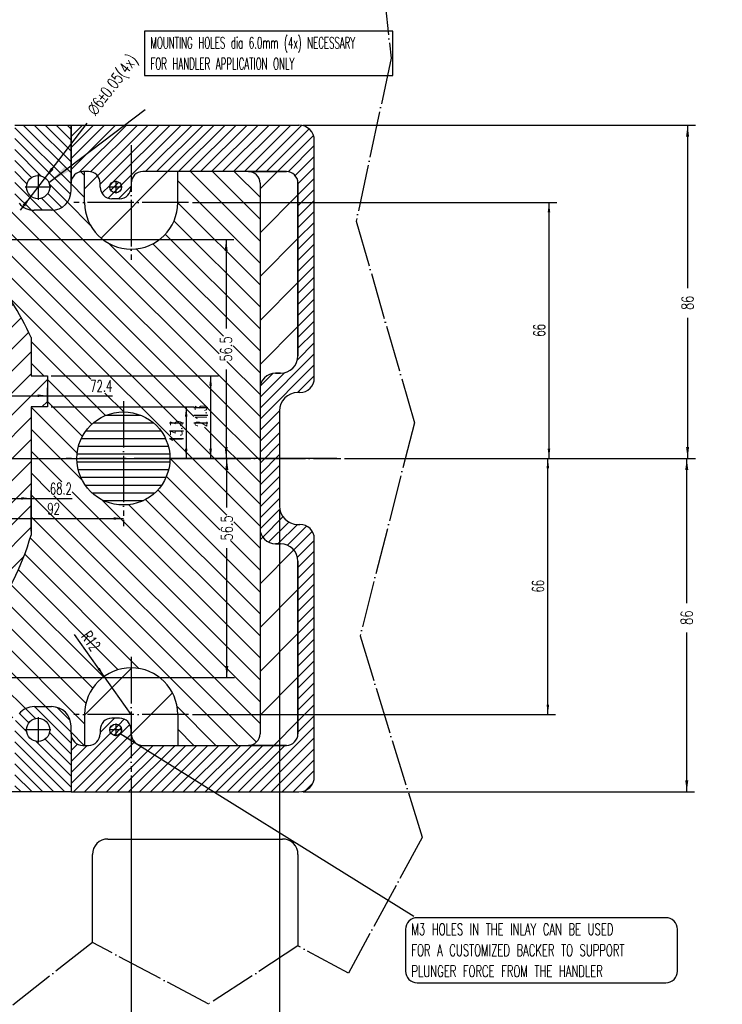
# Model space of a CAD drawing. Header units: inches. Extents: x 0 to 841, y 0 to 594.
# Tile 12 of 17: x 324 to 505, y 198 to 452. Entities that reach past the tile are written whole.
import ezdxf

# ---------------------------------------------------------------- set-up
doc = ezdxf.new("R2010")
doc.units = ezdxf.units.IN
doc.linetypes.add('DOT_CENTER', pattern=[14, 12, -1, 0, -1])
doc.linetypes.add('PHANTOM', pattern=[13, 10, -1, 0, -1, 0, -1])
doc.layers.add('1', color=7, linetype='Continuous')
doc.styles.add('CONVERTER_12', font='txt.shx', dxfattribs={"width": 0.63})
doc.styles.add('CONVERTER_13', font='txt.shx', dxfattribs={"width": 0.54})
doc.styles.add('CONVERTER_15', font='txt.shx', dxfattribs={"width": 0.72})
doc.dimstyles.new('ME10_DIM_12', dxfattribs={"dimtxt": 3, "dimasz": 2.5, "dimexe": 2, "dimexo": 1, "dimgap": 1, "dimtad": 1, "dimdsep": 46, "dimtxsty": 'CONVERTER_12', "dimsah": 1, "dimcen": 0.09, "dimclrd": 3, "dimclre": 3, "dimclrt": 3, "dimadec": 0, "dimazin": 0, "dimtfac": 1, "dimtdec": 4, "dimtix": 1, "dimtmove": 0, "dimatfit": 3, "dimfxl": 1, "dimtolj": 1, "dimtzin": 0, "dimarcsym": 0})
doc.dimstyles.new('ME10_DIM_13', dxfattribs={"dimtxt": 3, "dimasz": 2.5, "dimexe": 2, "dimexo": 1, "dimgap": 1, "dimtad": 1, "dimdsep": 46, "dimtxsty": 'CONVERTER_12', "dimsah": 1, "dimcen": 0.09, "dimclrd": 3, "dimclre": 3, "dimclrt": 3, "dimadec": 0, "dimazin": 0, "dimtfac": 1, "dimtdec": 4, "dimtix": 1, "dimtmove": 0, "dimatfit": 3, "dimfxl": 1, "dimtolj": 1, "dimtzin": 0, "dimarcsym": 0})
doc.dimstyles.new('ME10_DIM_26', dxfattribs={"dimtxt": 3, "dimasz": 2.5, "dimexe": 2, "dimexo": 1, "dimgap": 1, "dimtad": 1, "dimdsep": 46, "dimtxsty": 'CONVERTER_12', "dimsah": 1, "dimcen": 0.09, "dimclrd": 3, "dimclre": 3, "dimclrt": 3, "dimadec": 0, "dimazin": 0, "dimtfac": 1, "dimtdec": 4, "dimtix": 1, "dimtmove": 0, "dimatfit": 3, "dimfxl": 1, "dimtolj": 1, "dimtzin": 0, "dimarcsym": 0})
doc.dimstyles.new('ME10_DIM_27', dxfattribs={"dimtxt": 3, "dimasz": 2.5, "dimexe": 2, "dimexo": 1, "dimgap": 1, "dimtad": 1, "dimdsep": 46, "dimtxsty": 'CONVERTER_12', "dimsah": 1, "dimcen": 0.09, "dimclrd": 3, "dimclre": 3, "dimclrt": 3, "dimadec": 0, "dimazin": 0, "dimtfac": 1, "dimtdec": 4, "dimtix": 1, "dimtmove": 0, "dimatfit": 3, "dimfxl": 1, "dimtolj": 1, "dimtzin": 0, "dimarcsym": 0})
doc.dimstyles.new('ME10_DIM_32', dxfattribs={"dimtxt": 3, "dimasz": 3, "dimexe": 2, "dimexo": 0, "dimgap": 2, "dimtad": 0, "dimdsep": 46, "dimtxsty": 'CONVERTER_15', "dimsah": 1, "dimcen": 0.09, "dimclrd": 3, "dimclre": 3, "dimclrt": 3, "dimadec": 0, "dimazin": 0, "dimtfac": 1, "dimtdec": 4, "dimtix": 1, "dimtmove": 0, "dimatfit": 3, "dimfxl": 1, "dimtolj": 1, "dimtzin": 0, "dimarcsym": 0})
doc.dimstyles.new('ME10_DIM_33', dxfattribs={"dimtxt": 3, "dimasz": 3, "dimexe": 2, "dimexo": 0, "dimgap": 2, "dimtad": 0, "dimdsep": 46, "dimtxsty": 'CONVERTER_15', "dimsah": 1, "dimcen": 0.09, "dimclrd": 3, "dimclre": 3, "dimclrt": 3, "dimadec": 0, "dimazin": 0, "dimtfac": 1, "dimtdec": 4, "dimtix": 1, "dimtmove": 0, "dimatfit": 3, "dimfxl": 1, "dimtolj": 1, "dimtzin": 0, "dimarcsym": 0})
doc.dimstyles.new('ME10_DIM_53', dxfattribs={"dimtxt": 3, "dimasz": 3, "dimexe": 2, "dimexo": 1, "dimgap": 2, "dimtad": 0, "dimdsep": 46, "dimtxsty": 'CONVERTER_15', "dimsah": 1, "dimcen": 0.09, "dimclrd": 3, "dimclre": 3, "dimclrt": 3, "dimadec": 0, "dimazin": 0, "dimtfac": 1, "dimtdec": 4, "dimtix": 1, "dimtmove": 0, "dimatfit": 3, "dimfxl": 1, "dimtolj": 1, "dimtzin": 0, "dimarcsym": 0})
doc.dimstyles.new('ME10_DIM_70', dxfattribs={"dimtxt": 3, "dimasz": 3, "dimexe": 2, "dimexo": 1, "dimgap": 2, "dimtad": 0, "dimdsep": 46, "dimtxsty": 'CONVERTER_15', "dimsah": 1, "dimcen": 0.09, "dimclrd": 3, "dimclre": 3, "dimclrt": 3, "dimadec": 0, "dimazin": 0, "dimtfac": 1, "dimtdec": 4, "dimtix": 1, "dimtmove": 0, "dimatfit": 3, "dimfxl": 1, "dimtolj": 1, "dimtzin": 0, "dimarcsym": 0})
doc.dimstyles.new('ME10_DIM_71', dxfattribs={"dimtxt": 3, "dimasz": 3, "dimexe": 2, "dimexo": 1, "dimgap": 2, "dimtad": 0, "dimdsep": 46, "dimtxsty": 'CONVERTER_15', "dimsah": 1, "dimcen": 0.09, "dimclrd": 3, "dimclre": 3, "dimclrt": 3, "dimadec": 0, "dimazin": 0, "dimtfac": 1, "dimtdec": 4, "dimtix": 1, "dimtmove": 0, "dimatfit": 3, "dimfxl": 1, "dimtolj": 1, "dimtzin": 0, "dimarcsym": 0})
doc.dimstyles.new('ME10_DIM_79', dxfattribs={"dimtxt": 3, "dimasz": 2.5, "dimexe": 2, "dimexo": 1, "dimgap": 1, "dimtad": 1, "dimdsep": 46, "dimtxsty": 'CONVERTER_12', "dimsah": 1, "dimcen": 0.09, "dimclrd": 3, "dimclre": 3, "dimclrt": 3, "dimadec": 0, "dimazin": 0, "dimtfac": 1, "dimtdec": 4, "dimtix": 1, "dimtmove": 0, "dimatfit": 3, "dimfxl": 1, "dimtolj": 1, "dimtzin": 0, "dimarcsym": 0})
doc.dimstyles.new('ME10_DIM_81', dxfattribs={"dimtxt": 3, "dimasz": 2.5, "dimexe": 2, "dimexo": 1, "dimgap": 1, "dimtad": 1, "dimdsep": 46, "dimtxsty": 'CONVERTER_12', "dimsah": 1, "dimcen": 0.09, "dimclrd": 3, "dimclre": 3, "dimclrt": 3, "dimadec": 0, "dimazin": 0, "dimtfac": 1, "dimtdec": 4, "dimtix": 1, "dimtmove": 0, "dimatfit": 3, "dimfxl": 1, "dimtolj": 1, "dimtzin": 0, "dimarcsym": 0})
doc.dimstyles.new('ME10_DIM_82', dxfattribs={"dimtxt": 3, "dimasz": 2.5, "dimexe": 2, "dimexo": 1, "dimgap": 1, "dimtad": 1, "dimdsep": 46, "dimtxsty": 'CONVERTER_12', "dimsah": 1, "dimcen": 0.09, "dimclrd": 3, "dimclre": 3, "dimclrt": 3, "dimadec": 0, "dimazin": 0, "dimtfac": 1, "dimtdec": 4, "dimtix": 1, "dimtmove": 0, "dimatfit": 3, "dimfxl": 1, "dimtolj": 1, "dimtzin": 0, "dimarcsym": 0})
doc.dimstyles.new('ME10_DIM_83', dxfattribs={"dimtxt": 3, "dimasz": 2.5, "dimexe": 2, "dimexo": 1, "dimgap": 1, "dimtad": 1, "dimdsep": 46, "dimtxsty": 'CONVERTER_12', "dimsah": 1, "dimcen": 0.09, "dimclrd": 3, "dimclre": 3, "dimclrt": 3, "dimadec": 0, "dimazin": 0, "dimtfac": 1, "dimtdec": 4, "dimtix": 1, "dimtmove": 0, "dimatfit": 3, "dimfxl": 1, "dimtolj": 1, "dimtzin": 0, "dimarcsym": 0})
doc.dimstyles.get("Standard").update_dxf_attribs({"dimtxt": 0.18, "dimasz": 0.18, "dimexe": 0.18, "dimexo": 0.0625, "dimgap": 0.09, "dimtad": 0, "dimtih": 1, "dimtoh": 1, "dimdec": 4, "dimzin": 0, "dimdsep": 46, "dimtxsty": 'Standard', "dimcen": 0.09, "dimadec": 0, "dimazin": 0, "dimtfac": 1, "dimtdec": 4, "dimtofl": 0, "dimtmove": 0, "dimatfit": 3, "dimfxl": 1, "dimtolj": 1, "dimtzin": 0, "dimarcsym": 0})
pattern_1 = [(45, (0, 0), (-8.48528, 8.48528), [])]
pattern_2 = [(-45, (0, 0), (1.4142136, 1.4142136), [])]
pattern_3 = [(45, (0, 0), (-5.65685, 5.65685), [])]
pattern_4 = [(45, (0, 0), (-0.7071068, 0.7071068), [])]

# ---------------------------------------------------------------- blocks, each defined once
blk = doc.blocks.new('TOP__1', base_point=(258.55, 376.9))
at = {"color": 1, "linetype": 'Continuous'}
for p, q in [((346.54, 240.7), (391.54, 240.7)), ((342.54, 214.02), (342.54, 236.7)), ((395.54, 236.7), (395.54, 213.12))]:
    blk.add_line(p, q, dxfattribs=at)
for centre, start, end in [((346.54, 236.7), 90, 180), ((391.54, 236.7), 0, 90)]:
    blk.add_arc(centre, 4, start, end, dxfattribs=at)
blk = doc.blocks.new('TOP__2', base_point=(349.02, 326.33))
at = {"layer": '1', "color": 1}
blk.add_lwpolyline([(356.01, 449.05), (356.01, 437.65), (419.99, 437.65), (419.99, 449.05)], close=True, dxfattribs=at)
blk.add_lwpolyline([(426.27, 203.61), (490.36, 203.61, 0.414214), (493.36, 206.61), (493.36, 217.41, 0.414214), (490.36, 220.41), (426.27, 220.41, 0.414214), (423.27, 217.41), (423.27, 206.61, 0.414214)], format="xyb", close=True, dxfattribs=at)
at = {"layer": '1', "color": 1, "char_height": 3, "attachment_point": 7, "line_spacing_factor": 1.080432}
for s, insert, style in [('MOUNTING HOLES dia 6.0mm (4x) NECESSARY\\PFOR HANDLER APPLICATION ONLY', (357.51, 439.15), 'CONVERTER_13'), ('M3 HOLES IN THE INLAY CAN BE USED\\PFOR A CUSTOMIZED BACKER TO SUPPORT\\PPLUNGER FORCE FROM THE HANDLER', (424.77, 205.11), 'CONVERTER_12')]:
    blk.add_mtext(s, dxfattribs=dict(at, insert=insert, style=style))
blk = doc.blocks.new('front1__3', base_point=(420.4, 371.24))
at = {"layer": '1', "color": 1, "linetype": 'DOT_CENTER'}
for p, q in [((414.54, 488.07), (419.54, 442.07)), ((419.54, 442.07), (410.54, 400.07)), ((410.54, 400.07), (425.54, 348.07)), ((425.54, 348.07), (411.54, 293.07)), ((411.54, 293.07), (427.54, 241.07)), ((427.54, 241.07), (408.54, 206.07)), ((342.54, 214.02), (321.88, 197.74)), ((372.54, 198.12), (342.54, 214.02)), ((395.54, 213.12), (372.54, 198.12)), ((408.54, 206.07), (395.54, 213.12))]:
    blk.add_line(p, q, dxfattribs=at)
for name, p in [('TOP__1', (258.55, 376.9)), ('TOP__2', (349.02, 326.33))]:
    blk.add_blockref(name, p)
blk = doc.blocks.new('2__4', base_point=(438.67, 347.98))
blk.add_blockref('front1__3', (420.4, 371.24))
blk = doc.blocks.new('rf_stiffener_assy__5', base_point=(438.67, 338.98))
at = {"layer": '1'}
blk.add_blockref('2__4', (438.67, 347.98), dxfattribs=at)
blk = doc.blocks.new('*D14')
at = {"layer": '1', "color": 3, "linetype": 'Continuous'}
for p, q in [((331.95, 360.14), (375.02, 360.14)), ((373.02, 360.14), (373.02, 338.84)), ((405.55, 338.84), (371.02, 338.84))]:
    blk.add_line(p, q, dxfattribs=at)
at = {"layer": '1', "color": 3}
for points in [[(373.35, 357.64), (372.69, 357.64), (373.02, 360.14)], [(372.69, 341.34), (373.35, 341.34), (373.02, 338.84)]]:
    blk.add_solid(points, dxfattribs=at)
at = {"layer": '1', "color": 3, "insert": (372.02, 346.95), "char_height": 3, "attachment_point": 7, "rotation": 90, "line_spacing_factor": 0.60024, "style": 'CONVERTER_12'}
blk.add_mtext('21.3', dxfattribs=at)
blk = doc.blocks.new('*D15')
at = {"layer": '1', "color": 3, "linetype": 'Continuous'}
for p, q in [((331.95, 352.14), (368.72, 352.14)), ((366.72, 352.14), (366.72, 338.84)), ((405.55, 338.84), (364.72, 338.84))]:
    blk.add_line(p, q, dxfattribs=at)
at = {"layer": '1', "color": 3}
for points in [[(367.05, 349.64), (366.39, 349.64), (366.72, 352.14)], [(366.39, 341.34), (367.05, 341.34), (366.72, 338.84)]]:
    blk.add_solid(points, dxfattribs=at)
at = {"layer": '1', "color": 3, "insert": (365.72, 342.95), "char_height": 3, "attachment_point": 7, "rotation": 90, "line_spacing_factor": 0.60024, "style": 'CONVERTER_12'}
blk.add_mtext('13.3', dxfattribs=at)
blk = doc.blocks.new('*D28')
at = {"layer": '1', "color": 3, "linetype": 'Continuous'}
for p, q in [((258.55, 337.84), (258.55, 326.54)), ((326.75, 320.1), (326.75, 330.54)), ((258.55, 328.54), (326.75, 328.54)), ((326.75, 328.54), (337.31, 328.54))]:
    blk.add_line(p, q, dxfattribs=at)
at = {"layer": '1', "color": 3}
for points in [[(261.05, 328.87), (261.05, 328.22), (258.55, 328.54)], [(324.25, 328.22), (324.25, 328.87), (326.75, 328.54)]]:
    blk.add_solid(points, dxfattribs=at)
at = {"layer": '1', "color": 3, "insert": (331.59, 329.54), "char_height": 3, "attachment_point": 7, "rotation": 0.0001, "line_spacing_factor": 0.60024, "style": 'CONVERTER_12'}
blk.add_mtext('68.2', dxfattribs=at)
blk = doc.blocks.new('*D29')
at = {"layer": '1', "color": 3, "linetype": 'Continuous'}
for p, q in [((258.55, 339.84), (258.55, 357.03)), ((330.95, 353.14), (330.95, 357.03)), ((258.55, 355.03), (330.95, 355.03)), ((330.95, 355.03), (347.74, 355.03))]:
    blk.add_line(p, q, dxfattribs=at)
at = {"layer": '1', "color": 3}
for points in [[(261.05, 355.36), (261.05, 354.7), (258.55, 355.03)], [(328.45, 354.7), (328.45, 355.36), (330.95, 355.03)]]:
    blk.add_solid(points, dxfattribs=at)
at = {"layer": '1', "color": 3, "insert": (342.01, 356.03), "char_height": 3, "attachment_point": 7, "rotation": 0.0001, "line_spacing_factor": 0.60024, "style": 'CONVERTER_12'}
blk.add_mtext('72.4', dxfattribs=at)
blk = doc.blocks.new('*D34')
at = {"layer": '1', "color": 3, "linetype": 'Continuous'}
for p, q in [((258.55, 338.84), (379.2, 338.84)), ((377.2, 326.23), (377.2, 338.84)), ((377.2, 282.34), (377.2, 315.69)), ((307.45, 282.34), (379.2, 282.34))]:
    blk.add_line(p, q, dxfattribs=at)
at = {"layer": '1', "color": 3}
for points in [[(377.59, 335.84), (376.8, 335.84), (377.2, 338.84)], [(376.8, 285.34), (377.59, 285.34), (377.2, 282.34)]]:
    blk.add_solid(points, dxfattribs=at)
at = {"layer": '1', "color": 3, "insert": (378.7, 317.69), "char_height": 3, "attachment_point": 7, "rotation": 90, "line_spacing_factor": 0.60024, "style": 'CONVERTER_15'}
blk.add_mtext('56.5', dxfattribs=at)
blk = doc.blocks.new('*D35')
at = {"layer": '1', "color": 3, "linetype": 'Continuous'}
for p, q in [((307.45, 395.34), (379.02, 395.34)), ((377.02, 395.34), (377.02, 372.36)), ((377.02, 361.82), (377.02, 338.84)), ((258.55, 338.84), (379.02, 338.84))]:
    blk.add_line(p, q, dxfattribs=at)
at = {"layer": '1', "color": 3}
for points in [[(377.42, 392.34), (376.63, 392.34), (377.02, 395.34)], [(376.63, 341.84), (377.42, 341.84), (377.02, 338.84)]]:
    blk.add_solid(points, dxfattribs=at)
at = {"layer": '1', "color": 3, "insert": (378.52, 363.82), "char_height": 3, "attachment_point": 7, "rotation": 90, "line_spacing_factor": 0.60024, "style": 'CONVERTER_15'}
blk.add_mtext('56.5', dxfattribs=at)
blk = doc.blocks.new('*D55')
at = {"layer": '1', "color": 3, "linetype": 'Continuous'}
for p, q in [((390.75, 325.59), (390.75, 104.47)), ((258.55, 239.84), (258.55, 104.47)), ((318.54, 106.47), (258.55, 106.47)), ((390.75, 106.47), (330.52, 106.47))]:
    blk.add_line(p, q, dxfattribs=at)
at = {"layer": '1', "color": 3}
for points in [[(261.55, 106.87), (261.55, 106.08), (258.55, 106.47)], [(387.75, 106.08), (387.75, 106.87), (390.75, 106.47)]]:
    blk.add_solid(points, dxfattribs=at)
at = {"layer": '1', "color": 3, "insert": (320.54, 104.97), "char_height": 3, "attachment_point": 7, "rotation": 0.0001, "line_spacing_factor": 0.60024, "style": 'CONVERTER_15'}
blk.add_mtext('132.2', dxfattribs=at)
blk = doc.blocks.new('*D72')
at = {"layer": '1', "color": 3, "linetype": 'Continuous'}
for p, q in [((396.75, 424.84), (497.96, 424.84)), ((495.96, 424.84), (495.96, 382.73)), ((495.96, 375.13), (495.96, 338.84)), ((407.55, 338.84), (497.96, 338.84))]:
    blk.add_line(p, q, dxfattribs=at)
at = {"layer": '1', "color": 3}
for points in [[(496.35, 421.84), (495.56, 421.84), (495.96, 424.84)], [(495.56, 341.84), (496.35, 341.84), (495.96, 338.84)]]:
    blk.add_solid(points, dxfattribs=at)
at = {"layer": '1', "color": 3, "insert": (497.46, 377.13), "char_height": 3, "attachment_point": 7, "rotation": 90, "line_spacing_factor": 0.60024, "style": 'CONVERTER_15'}
blk.add_mtext('86', dxfattribs=at)
blk = doc.blocks.new('*D73')
at = {"layer": '1', "color": 3, "linetype": 'Continuous'}
for p, q in [((407.55, 338.84), (497.75, 338.84)), ((495.75, 301.53), (495.75, 338.84)), ((495.75, 252.84), (495.75, 293.93)), ((396.75, 252.84), (497.75, 252.84))]:
    blk.add_line(p, q, dxfattribs=at)
at = {"layer": '1', "color": 3}
for points in [[(496.14, 335.84), (495.35, 335.84), (495.75, 338.84)], [(495.35, 255.84), (496.14, 255.84), (495.75, 252.84)]]:
    blk.add_solid(points, dxfattribs=at)
at = {"layer": '1', "color": 3, "insert": (497.25, 295.93), "char_height": 3, "attachment_point": 7, "rotation": 90, "line_spacing_factor": 0.60024, "style": 'CONVERTER_15'}
blk.add_mtext('86', dxfattribs=at)
blk = doc.blocks.new('*D101')
at = {"layer": '1', "color": 3, "linetype": 'Continuous'}
blk.add_line((323.98, 402.9), (341.24, 425.34), dxfattribs=at)
at = {"layer": '1', "color": 3}
for points in [[(331.89, 413.84), (332.52, 413.36), (330.38, 411.22)], [(325.2, 403.85), (324.58, 404.33), (326.72, 406.47)]]:
    blk.add_solid(points, dxfattribs=at)
at = {"layer": '1', "color": 3, "insert": (344.09, 426.58), "char_height": 3, "attachment_point": 7, "rotation": 52.4331, "line_spacing_factor": 0.60024, "style": 'CONVERTER_15'}
blk.add_mtext('\\C3;{\\Fgdt;n}\\C3;\\C3;6\\C3;\\H3;{\\Fgdt;`}0.05\\C3;(4x)', dxfattribs=at)
blk = doc.blocks.new('*D106')
at = {"layer": '1', "color": 3, "linetype": 'Continuous'}
for p, q in [((258.55, 337.84), (258.55, 321.35)), ((258.55, 323.35), (350.55, 323.35)), ((350.55, 323.04), (350.55, 321.35))]:
    blk.add_line(p, q, dxfattribs=at)
at = {"layer": '1', "color": 3}
for points in [[(261.05, 323.68), (261.05, 323.03), (258.55, 323.35)], [(348.05, 323.03), (348.05, 323.68), (350.55, 323.35)]]:
    blk.add_solid(points, dxfattribs=at)
at = {"layer": '1', "color": 3, "insert": (330.94, 324.35), "char_height": 3, "attachment_point": 7, "rotation": 0.0001, "line_spacing_factor": 0.60024, "style": 'CONVERTER_12'}
blk.add_mtext('92', dxfattribs=at)
blk = doc.blocks.new('*D108')
at = {"layer": '1', "color": 3, "linetype": 'Continuous'}
for p, q in [((352.55, 257.04), (352.55, 118.64)), ((258.55, 239.84), (258.55, 118.64)), ((352.55, 120.64), (258.55, 120.64))]:
    blk.add_line(p, q, dxfattribs=at)
at = {"layer": '1', "color": 3}
for points in [[(261.05, 120.97), (261.05, 120.31), (258.55, 120.64)], [(350.05, 120.31), (350.05, 120.97), (352.55, 120.64)]]:
    blk.add_solid(points, dxfattribs=at)
at = {"layer": '1', "color": 3, "insert": (298.27, 121.64), "char_height": 3, "attachment_point": 7, "rotation": 0.0001, "line_spacing_factor": 0.60024, "style": 'CONVERTER_12'}
blk.add_mtext('94', dxfattribs=at)
blk = doc.blocks.new('*D109')
at = {"layer": '1', "color": 3, "linetype": 'Continuous'}
for p, q in [((368.35, 404.84), (462.23, 404.84)), ((460.23, 404.84), (460.23, 338.84)), ((407.55, 338.84), (462.23, 338.84))]:
    blk.add_line(p, q, dxfattribs=at)
at = {"layer": '1', "color": 3}
for points in [[(460.56, 402.34), (459.9, 402.34), (460.23, 404.84)], [(459.9, 341.34), (460.56, 341.34), (460.23, 338.84)]]:
    blk.add_solid(points, dxfattribs=at)
at = {"layer": '1', "color": 3, "insert": (459.23, 370.27), "char_height": 3, "attachment_point": 7, "rotation": 90, "line_spacing_factor": 0.60024, "style": 'CONVERTER_12'}
blk.add_mtext('66', dxfattribs=at)
blk = doc.blocks.new('*D110')
at = {"layer": '1', "color": 3, "linetype": 'Continuous'}
for p, q in [((407.55, 338.84), (461.94, 338.84)), ((459.94, 272.84), (459.94, 338.84)), ((368.35, 272.84), (461.94, 272.84))]:
    blk.add_line(p, q, dxfattribs=at)
at = {"layer": '1', "color": 3}
for points in [[(460.27, 336.34), (459.61, 336.34), (459.94, 338.84)], [(459.61, 275.34), (460.27, 275.34), (459.94, 272.84)]]:
    blk.add_solid(points, dxfattribs=at)
at = {"layer": '1', "color": 3, "insert": (458.94, 304.27), "char_height": 3, "attachment_point": 7, "rotation": 90, "line_spacing_factor": 0.60024, "style": 'CONVERTER_12'}
blk.add_mtext('66', dxfattribs=at)
blk = doc.blocks.new('*D111')
at = {"layer": '1', "color": 3, "linetype": 'Continuous'}
blk.add_line((352.55, 272.84), (337.91, 293.47), dxfattribs=at)
at = {"layer": '1', "color": 3}
blk.add_solid([(343.89, 284.48), (344.43, 284.86), (345.6, 282.63)], dxfattribs=at)
at = {"layer": '1', "color": 3, "insert": (338.57, 294.27), "char_height": 3, "attachment_point": 7, "rotation": 305.3672, "line_spacing_factor": 0.60024, "style": 'CONVERTER_12'}
blk.add_mtext('\\C3; R\\C3;12', dxfattribs=at)
blk = doc.blocks.new('TOP__6', base_point=(421.131, 318.149))
at = {"layer": '1', "linetype": 'Continuous'}
h = blk.add_hatch(dxfattribs=at)
h.set_pattern_fill('_USER', color=1, scale=2, angle=-45, pattern_type=0)
h.set_pattern_definition(pattern_2)
edge = h.paths.add_edge_path()
edge.add_line((337.049, 409.844), (337.049, 407.844))
edge.add_arc((332.049, 407.844), 5, 270, 360, ccw=False)
edge.add_line((332.049, 402.844), (327.549, 402.844))
edge.add_arc((327.549, 407.844), 5, 218.68219, 270, ccw=False)
edge.add_arc((327.549, 407.844), 5, 180, 218.68219, ccw=False)
edge.add_line((322.549, 407.844), (322.549, 409.844))
edge.add_line((322.549, 409.844), (322.549, 424.844))
edge.add_line((322.549, 424.844), (337.049, 424.844))
edge.add_line((337.049, 424.844), (337.049, 409.844))
edge = h.paths.add_edge_path(flags=16)
edge.add_arc((328.549, 408.844), 3, 0, 360)
h = blk.add_hatch(dxfattribs=at)
h.set_pattern_fill('_USER', color=1, scale=2, angle=45, pattern_type=0)
h.set_pattern_definition([(45, (0, 0), (-1.4142136, 1.4142136), [])])
edge = h.paths.add_edge_path()
edge.add_line((399.749, 420.844), (399.749, 359.594))
edge.add_arc((395.999, 359.594), 3.75, -90, 0, ccw=False)
edge.add_line((395.999, 355.844), (395.499, 355.844))
edge.add_arc((395.499, 351.094), 4.75, 90, 180)
edge.add_line((390.749, 351.094), (390.749, 338.844))
edge.add_line((390.749, 338.844), (390.749, 326.594))
edge.add_arc((395.499, 326.594), 4.75, 180, 270)
edge.add_line((395.499, 321.844), (395.999, 321.844))
edge.add_arc((395.999, 318.094), 3.75, 0, 90, ccw=False)
edge.add_line((399.749, 318.094), (399.749, 256.844))
edge.add_arc((395.749, 256.844), 4, 270, 360, ccw=False)
edge.add_line((395.749, 252.844), (337.049, 252.844))
edge.add_line((337.049, 252.844), (337.049, 267.844))
edge.add_arc((340.049, 267.844), 3, 180, 270)
edge.add_line((340.049, 264.844), (340.549, 264.844))
edge.add_line((340.549, 264.844), (341.549, 264.844))
edge.add_arc((341.549, 267.844), 3, 270, 360)
edge.add_line((344.549, 267.844), (344.549, 268.844))
edge.add_arc((347.549, 268.844), 3, 90, 180, ccw=False)
edge.add_line((347.549, 271.844), (349.549, 271.844))
edge.add_arc((349.549, 268.844), 3, 0, 90, ccw=False)
edge.add_line((352.549, 268.844), (352.549, 267.844))
edge.add_arc((355.549, 267.844), 3, 180, 270)
edge.add_line((355.549, 264.844), (364.549, 264.844))
edge.add_line((364.549, 264.844), (382.749, 264.844))
edge.add_line((382.749, 264.844), (392.539, 264.844))
edge.add_arc((392.539, 267.844), 3, 270, 360)
edge.add_line((395.539, 267.844), (395.539, 312.344))
edge.add_arc((391.039, 312.344), 4.5, 0, 90)
edge.add_line((391.039, 316.844), (389.749, 316.844))
edge.add_arc((389.749, 320.844), 4, 180, 270, ccw=False)
edge.add_line((385.749, 320.844), (385.749, 338.844))
edge.add_line((385.749, 338.844), (385.749, 356.844))
edge.add_arc((389.749, 356.844), 4, 90, 180, ccw=False)
edge.add_line((389.749, 360.844), (391.039, 360.844))
edge.add_arc((391.039, 365.344), 4.5, 270, 360)
edge.add_line((395.539, 365.344), (395.539, 409.844))
edge.add_arc((392.539, 409.844), 3, 0, 90)
edge.add_line((392.539, 412.844), (382.749, 412.844))
edge.add_line((382.749, 412.844), (364.549, 412.844))
edge.add_line((364.549, 412.844), (355.549, 412.844))
edge.add_arc((355.549, 409.844), 3, 90, 180)
edge.add_line((352.549, 409.844), (352.549, 408.844))
edge.add_arc((349.549, 408.844), 3, 270, 360, ccw=False)
edge.add_line((349.549, 405.844), (347.549, 405.844))
edge.add_arc((347.549, 408.844), 3, 180, 270, ccw=False)
edge.add_line((344.549, 408.844), (344.549, 409.844))
edge.add_arc((341.549, 409.844), 3, 0, 90)
edge.add_line((341.549, 412.844), (340.549, 412.844))
edge.add_line((340.549, 412.844), (340.049, 412.844))
edge.add_arc((340.049, 409.844), 3, 90, 180)
edge.add_line((337.049, 409.844), (337.049, 424.844))
edge.add_line((337.049, 424.844), (395.749, 424.844))
edge.add_arc((395.749, 420.844), 4, 0, 90, ccw=False)
edge = h.paths.add_edge_path(flags=16)
edge.add_arc((348.549, 408.844), 1.5, 0, 360)
edge = h.paths.add_edge_path(flags=16)
edge.add_arc((348.549, 268.844), 1.5, 0, 360)
h = blk.add_hatch(dxfattribs=at)
h.set_pattern_fill('_USER', color=1, scale=4, angle=-45, pattern_type=0)
h.set_pattern_definition([(-45, (0, 0), (2.828427, 2.828427), [])])
edge = h.paths.add_edge_path()
edge.add_line((364.549, 412.844), (364.549, 404.844))
edge.add_arc((352.549, 404.844), 12, 180, 360, ccw=False)
edge.add_line((340.549, 404.844), (340.549, 412.844))
edge.add_line((340.549, 412.844), (340.049, 412.844))
edge.add_arc((340.049, 409.844), 3, 90, 180)
edge.add_line((337.049, 409.844), (337.049, 407.844))
edge.add_arc((332.049, 407.844), 5, 270, 360, ccw=False)
edge.add_line((332.049, 402.844), (327.549, 402.844))
edge.add_arc((327.549, 407.844), 5, 218.68219, 270, ccw=False)
edge.add_arc((321.304, 402.844), 3, 38.68219, 90)
edge.add_line((321.304, 405.844), (317.729, 405.844))
edge.add_line((317.729, 405.844), (317.549, 405.844))
edge.add_arc((317.549, 408.844), 3, 236.89777, 270, ccw=False)
edge.add_arc((317.549, 408.844), 3, 180, 236.89777, ccw=False)
edge.add_line((314.549, 408.844), (314.549, 409.844))
edge.add_arc((311.549, 409.844), 3, 0, 90)
edge.add_line((311.549, 412.844), (307.449, 412.844))
edge.add_line((307.449, 412.844), (307.449, 408.344))
edge.add_line((307.449, 408.344), (307.449, 404.344))
edge.add_line((307.449, 404.344), (315.549, 404.344))
edge.add_line((315.549, 404.344), (315.549, 403.844))
edge.add_line((315.549, 403.844), (319.749, 403.844))
edge.add_line((319.749, 403.844), (319.749, 395.844))
edge.add_line((319.749, 395.844), (315.549, 395.844))
edge.add_line((315.549, 395.844), (315.549, 387.588))
edge.add_arc((258.549, 338.844), 75, 24.58661, 40.5358, ccw=False)
edge.add_line((326.749, 370.049), (326.749, 360.144))
edge.add_line((326.749, 360.144), (330.949, 360.144))
edge.add_line((330.949, 360.144), (330.949, 352.144))
edge.add_line((330.949, 352.144), (326.749, 352.144))
edge.add_line((326.749, 352.144), (326.749, 319.101))
edge.add_arc((258.549, 338.844), 71, 323.39994, 343.85548, ccw=False)
edge.add_line((315.549, 296.512), (315.549, 281.844))
edge.add_line((315.549, 281.844), (319.749, 281.844))
edge.add_line((319.749, 281.844), (319.749, 273.844))
edge.add_line((319.749, 273.844), (315.549, 273.844))
edge.add_line((315.549, 273.844), (315.549, 273.344))
edge.add_line((315.549, 273.344), (307.449, 273.344))
edge.add_line((307.449, 273.344), (307.449, 269.344))
edge.add_line((307.449, 269.344), (307.449, 264.844))
edge.add_line((307.449, 264.844), (311.549, 264.844))
edge.add_arc((311.549, 267.844), 3, 270, 360)
edge.add_line((314.549, 267.844), (314.549, 268.844))
edge.add_arc((317.549, 268.844), 3, 123.10223, 180, ccw=False)
edge.add_arc((317.549, 268.844), 3, 90, 123.10223, ccw=False)
edge.add_line((317.549, 271.844), (317.729, 271.844))
edge.add_line((317.729, 271.844), (321.304, 271.844))
edge.add_arc((321.304, 274.844), 3, 270, 321.31781)
edge.add_arc((327.549, 269.844), 5, 90, 141.31781, ccw=False)
edge.add_line((327.549, 274.844), (332.049, 274.844))
edge.add_arc((332.049, 269.844), 5, 0, 90, ccw=False)
edge.add_line((337.049, 269.844), (337.049, 267.844))
edge.add_arc((340.049, 267.844), 3, 180, 270)
edge.add_line((340.049, 264.844), (340.549, 264.844))
edge.add_line((340.549, 264.844), (340.549, 272.844))
edge.add_arc((352.549, 272.844), 12, 0, 180, ccw=False)
edge.add_line((364.549, 272.844), (364.549, 264.844))
edge.add_line((364.549, 264.844), (382.749, 264.844))
edge.add_arc((382.749, 267.844), 3, 270, 360)
edge.add_line((385.749, 267.844), (385.749, 320.844))
edge.add_line((385.749, 320.844), (385.749, 338.844))
edge.add_line((385.749, 338.844), (385.749, 356.844))
edge.add_line((385.749, 356.844), (385.749, 409.844))
edge.add_arc((382.749, 409.844), 3, 0, 90)
edge.add_line((382.749, 412.844), (364.549, 412.844))
h.paths.add_polyline_path([(378.821, 363.824), (378.821, 370.364), (375.221, 370.364), (375.221, 363.824)], flags=16)
h.paths.add_polyline_path([(378.996, 317.687), (378.996, 324.227), (375.396, 324.227), (375.396, 317.687)], flags=16)
h.paths.add_polyline_path([(342.014, 355.727), (347.736, 355.727), (347.736, 359.327), (342.014, 359.327)], flags=16)
h.paths.add_polyline_path([(331.586, 329.244), (337.308, 329.244), (337.308, 332.844), (331.586, 332.844)], flags=16)
h.paths.add_polyline_path([(372.321, 346.947), (372.321, 352.04), (368.721, 352.04), (368.721, 346.947)], flags=16)
edge = h.paths.add_edge_path(flags=16)
edge.add_arc((350.549, 338.844), 12, 0, 360)
h = blk.add_hatch(dxfattribs=at)
h.set_pattern_fill('_USER', color=1, scale=12, angle=45, pattern_type=0)
h.set_pattern_definition(pattern_1)
edge = h.paths.add_edge_path()
edge.add_line((352.549, 409.844), (352.549, 408.844))
edge.add_arc((349.549, 408.844), 3, 270, 360, ccw=False)
edge.add_line((349.549, 405.844), (347.549, 405.844))
edge.add_arc((347.549, 408.844), 3, 180, 270, ccw=False)
edge.add_line((344.549, 408.844), (344.549, 409.844))
edge.add_arc((341.549, 409.844), 3, 0, 90)
edge.add_line((341.549, 412.844), (340.549, 412.844))
edge.add_line((340.549, 412.844), (340.549, 404.844))
edge.add_arc((352.549, 404.844), 12, 180, 360)
edge.add_line((364.549, 404.844), (364.549, 412.844))
edge.add_line((364.549, 412.844), (355.549, 412.844))
edge.add_arc((355.549, 409.844), 3, 90, 180)
h = blk.add_hatch(dxfattribs=at)
h.set_pattern_fill('_USER', color=1, scale=8, angle=45, pattern_type=0)
h.set_pattern_definition(pattern_3)
edge = h.paths.add_edge_path()
edge.add_line((395.539, 409.844), (395.539, 365.344))
edge.add_arc((391.039, 365.344), 4.5, 270, 360, ccw=False)
edge.add_line((391.039, 360.844), (389.749, 360.844))
edge.add_arc((389.749, 356.844), 4, 90, 180)
edge.add_line((385.749, 356.844), (385.749, 409.844))
edge.add_arc((382.749, 409.844), 3, 0, 90)
edge.add_line((382.749, 412.844), (392.539, 412.844))
edge.add_arc((392.539, 409.844), 3, 0, 90, ccw=False)
h = blk.add_hatch(dxfattribs=at)
h.set_pattern_fill('_USER', color=1, angle=45, pattern_type=0)
h.set_pattern_definition(pattern_4)
edge = h.paths.add_edge_path()
edge.add_arc((348.549, 408.844), 1.5, 0, 360)
h = blk.add_hatch(dxfattribs=at)
h.set_pattern_fill('_USER', color=1, scale=4, angle=45, pattern_type=0)
h.set_pattern_definition([(45, (0, 0), (-2.828427, 2.828427), [])])
edge = h.paths.add_edge_path()
edge.add_line((299.649, 404.344), (299.649, 395.344))
edge.add_line((299.649, 395.344), (307.449, 395.344))
edge.add_line((307.449, 395.344), (307.449, 404.344))
edge.add_line((307.449, 404.344), (315.549, 404.344))
edge.add_line((315.549, 404.344), (315.549, 403.844))
edge.add_line((315.549, 403.844), (319.749, 403.844))
edge.add_line((319.749, 403.844), (319.749, 395.844))
edge.add_line((319.749, 395.844), (315.549, 395.844))
edge.add_line((315.549, 395.844), (315.549, 387.588))
edge.add_arc((258.549, 338.844), 75, 24.58661, 40.5358, ccw=False)
edge.add_line((326.749, 370.049), (326.749, 360.144))
edge.add_line((326.749, 360.144), (330.949, 360.144))
edge.add_line((330.949, 360.144), (330.949, 352.144))
edge.add_line((330.949, 352.144), (326.749, 352.144))
edge.add_line((326.749, 352.144), (326.749, 319.101))
edge.add_arc((258.549, 338.844), 71, 323.39994, 343.85548, ccw=False)
edge.add_line((315.549, 296.512), (315.549, 281.844))
edge.add_line((315.549, 281.844), (319.749, 281.844))
edge.add_line((319.749, 281.844), (319.749, 273.844))
edge.add_line((319.749, 273.844), (315.549, 273.844))
edge.add_line((315.549, 273.844), (315.549, 273.344))
edge.add_line((315.549, 273.344), (307.449, 273.344))
edge.add_line((307.449, 273.344), (307.449, 282.344))
edge.add_line((307.449, 282.344), (299.649, 282.344))
edge.add_line((299.649, 282.344), (299.649, 273.344))
edge.add_line((299.649, 273.344), (217.449, 273.344))
edge.add_line((217.449, 273.344), (217.449, 282.344))
edge.add_line((217.449, 282.344), (209.649, 282.344))
edge.add_line((209.649, 282.344), (209.649, 273.344))
edge.add_line((209.649, 273.344), (201.549, 273.344))
edge.add_line((201.549, 273.344), (201.549, 273.844))
edge.add_line((201.549, 273.844), (197.349, 273.844))
edge.add_line((197.349, 273.844), (197.349, 281.844))
edge.add_line((197.349, 281.844), (201.549, 281.844))
edge.add_line((201.549, 281.844), (201.549, 296.512))
edge.add_arc((258.549, 338.844), 71, 196.14452, 216.60006, ccw=False)
edge.add_line((190.349, 319.101), (190.349, 360.144))
edge.add_line((190.349, 360.144), (186.149, 360.144))
edge.add_line((186.149, 360.144), (186.149, 368.144))
edge.add_line((186.149, 368.144), (190.349, 368.144))
edge.add_line((190.349, 368.144), (190.349, 370.049))
edge.add_arc((258.549, 338.844), 75, 139.4642, 155.41339, ccw=False)
edge.add_line((201.549, 387.588), (201.549, 395.844))
edge.add_line((201.549, 395.844), (197.349, 395.844))
edge.add_line((197.349, 395.844), (197.349, 403.844))
edge.add_line((197.349, 403.844), (201.549, 403.844))
edge.add_line((201.549, 403.844), (201.549, 404.344))
edge.add_line((201.549, 404.344), (209.649, 404.344))
edge.add_line((209.649, 404.344), (209.649, 395.344))
edge.add_line((209.649, 395.344), (217.449, 395.344))
edge.add_line((217.449, 395.344), (217.449, 404.344))
edge.add_line((217.449, 404.344), (299.649, 404.344))
h.paths.add_polyline_path([(225.403, 360.668), (230.496, 360.668), (230.496, 364.268), (225.403, 364.268)], flags=16)
h.paths.add_polyline_path([(232.572, 318.632), (240.966, 328.418), (238.233, 330.762), (229.84, 320.976)], flags=16)
h.paths.add_polyline_path([(308.723, 362.414), (313.815, 362.414), (313.815, 366.014), (308.723, 366.014)], flags=16)
h.paths.add_polyline_path([(208.849, 369.047), (211.999, 369.047), (211.999, 372.647), (208.849, 372.647)], flags=16)
h.paths.add_polyline_path([(304.528, 368.889), (307.678, 368.889), (307.678, 372.489), (304.528, 372.489)], flags=16)
h.paths.add_polyline_path([(231.759, 398.053), (233.413, 393.739), (236.775, 395.028), (235.121, 399.341)], flags=16)
h.paths.add_polyline_path([(221.038, 395.648), (223.573, 399.51), (220.564, 401.486), (218.028, 397.624)], flags=16)
h.paths.add_polyline_path([(204.901, 403.744), (205.783, 399.209), (209.317, 399.896), (208.435, 404.431)], flags=16)
h.paths.add_polyline_path([(197.533, 397.951), (200.493, 394.404), (203.257, 396.71), (200.297, 400.258)], flags=16)
h.paths.add_polyline_path([(226.266, 286.642), (231.366, 286.642), (231.366, 290.242), (226.266, 290.242)], flags=16)
h.paths.add_polyline_path([(283.908, 286.5), (289.008, 286.5), (289.008, 290.1), (283.908, 290.1)], flags=16)
h.paths.add_polyline_path([(219.668, 291.887), (226.208, 291.887), (226.208, 295.487), (219.668, 295.487)], flags=16)
h.paths.add_polyline_path([(289.774, 291.887), (296.314, 291.887), (296.314, 295.487), (289.774, 295.487)], flags=16)
h.paths.add_polyline_path([(298.673, 385.621), (298.673, 392.161), (295.073, 392.161), (295.073, 385.621)], flags=16)
h.paths.add_polyline_path([(298.553, 280.133), (298.553, 286.673), (294.953, 286.673), (294.953, 280.133)], flags=16)
h = blk.add_hatch(dxfattribs=at)
h.set_pattern_fill('_USER', color=1, scale=2, pattern_type=0)
h.set_pattern_definition([(0, (0, 0), (0, 2), [])])
edge = h.paths.add_edge_path()
edge.add_arc((350.549, 338.844), 12, 0, 360)
h.paths.add_polyline_path([(366.019, 342.947), (366.019, 348.04), (362.419, 348.04), (362.419, 342.947)], flags=16)
h.paths.add_polyline_path([(372.321, 346.947), (372.321, 352.04), (368.721, 352.04), (368.721, 346.947)], flags=16)
h = blk.add_hatch(dxfattribs=at)
h.set_pattern_fill('_USER', color=1, scale=8, angle=45, pattern_type=0)
h.set_pattern_definition(pattern_3)
edge = h.paths.add_edge_path()
edge.add_line((395.539, 312.344), (395.539, 267.844))
edge.add_arc((392.539, 267.844), 3, 270, 360, ccw=False)
edge.add_line((392.539, 264.844), (382.749, 264.844))
edge.add_arc((382.749, 267.844), 3, 270, 360)
edge.add_line((385.749, 267.844), (385.749, 320.844))
edge.add_arc((389.749, 320.844), 4, 180, 270)
edge.add_line((389.749, 316.844), (391.039, 316.844))
edge.add_arc((391.039, 312.344), 4.5, 0, 90, ccw=False)
h = blk.add_hatch(dxfattribs=at)
h.set_pattern_fill('_USER', color=1, scale=12, angle=45, pattern_type=0)
h.set_pattern_definition(pattern_1)
edge = h.paths.add_edge_path()
edge.add_line((364.549, 272.844), (364.549, 264.844))
edge.add_line((364.549, 264.844), (355.549, 264.844))
edge.add_arc((355.549, 267.844), 3, 180, 270, ccw=False)
edge.add_line((352.549, 267.844), (352.549, 268.844))
edge.add_arc((349.549, 268.844), 3, 0, 90)
edge.add_line((349.549, 271.844), (347.549, 271.844))
edge.add_arc((347.549, 268.844), 3, 90, 180)
edge.add_line((344.549, 268.844), (344.549, 267.844))
edge.add_arc((341.549, 267.844), 3, 270, 360, ccw=False)
edge.add_line((341.549, 264.844), (340.549, 264.844))
edge.add_line((340.549, 264.844), (340.549, 272.844))
edge.add_arc((352.549, 272.844), 12, 0, 180, ccw=False)
h = blk.add_hatch(dxfattribs=at)
h.set_pattern_fill('_USER', color=1, scale=2, angle=-45, pattern_type=0)
h.set_pattern_definition(pattern_2)
edge = h.paths.add_edge_path()
edge.add_arc((332.049, 269.844), 5, 0, 90)
edge.add_line((332.049, 274.844), (327.549, 274.844))
edge.add_arc((327.549, 269.844), 5, 90, 141.31781)
edge.add_arc((327.549, 269.844), 5, 141.31781, 180)
edge.add_line((322.549, 269.844), (322.549, 267.844))
edge.add_line((322.549, 267.844), (322.549, 252.844))
edge.add_line((322.549, 252.844), (337.049, 252.844))
edge.add_line((337.049, 252.844), (337.049, 267.844))
edge.add_line((337.049, 267.844), (337.049, 269.844))
edge = h.paths.add_edge_path(flags=16)
edge.add_arc((328.549, 268.844), 3, 0, 360)
h = blk.add_hatch(dxfattribs=at)
h.set_pattern_fill('_USER', color=1, angle=45, pattern_type=0)
h.set_pattern_definition(pattern_4)
edge = h.paths.add_edge_path()
edge.add_arc((348.549, 268.844), 1.5, 0, 360)
at = {"color": 7, "linetype": 'Continuous'}
for p, q in [((322.549, 424.844), (337.049, 424.844)), ((337.049, 424.844), (337.049, 409.844)), ((337.049, 409.844), (337.049, 424.844)), ((399.749, 359.594), (399.749, 420.844)), ((340.549, 412.844), (340.049, 412.844)), ((341.549, 412.844), (340.549, 412.844)), ((364.549, 412.844), (355.549, 412.844)), ((382.749, 412.844), (364.549, 412.844)), ((392.539, 412.844), (382.749, 412.844)), ((382.749, 412.844), (392.539, 412.844)), ((337.049, 407.844), (337.049, 409.844)), ((344.549, 408.844), (344.549, 409.844)), ((352.549, 409.844), (352.549, 408.844)), ((385.749, 409.844), (385.749, 356.844)), ((395.539, 365.344), (395.539, 409.844)), ((395.539, 409.844), (395.539, 365.344)), ((349.549, 405.844), (347.549, 405.844)), ((332.049, 402.844), (327.549, 402.844)), ((391.039, 360.844), (389.749, 360.844)), ((389.749, 360.844), (391.039, 360.844)), ((385.749, 356.844), (385.749, 338.844)), ((395.999, 355.844), (395.499, 355.844)), ((390.749, 351.094), (390.749, 338.844)), ((385.749, 338.844), (385.749, 320.844)), ((390.749, 338.844), (390.749, 326.594)), ((385.749, 320.844), (385.749, 267.844)), ((395.499, 321.844), (395.999, 321.844)), ((399.749, 256.844), (399.749, 318.094)), ((389.749, 316.844), (391.039, 316.844)), ((391.039, 316.844), (389.749, 316.844)), ((395.539, 267.844), (395.539, 312.344)), ((395.539, 312.344), (395.539, 267.844)), ((327.549, 274.844), (332.049, 274.844)), ((349.549, 271.844), (347.549, 271.844)), ((337.049, 267.844), (337.049, 252.844)), ((344.549, 268.844), (344.549, 267.844)), ((352.549, 267.844), (352.549, 268.844)), ((340.049, 264.844), (340.549, 264.844)), ((340.549, 264.844), (341.549, 264.844)), ((355.549, 264.844), (364.549, 264.844)), ((364.549, 264.844), (382.749, 264.844)), ((392.539, 264.844), (382.749, 264.844)), ((382.749, 264.844), (392.539, 264.844)), ((337.049, 252.844), (180.049, 252.844)), ((337.049, 252.844), (322.549, 252.844))]:
    blk.add_line(p, q, dxfattribs=at)
for centre, radius in [((328.549, 408.844), 3), ((348.549, 408.844), 1.5), ((350.549, 338.844), 12), ((328.549, 268.844), 3), ((348.549, 268.844), 1.5)]:
    blk.add_circle(centre, radius, dxfattribs=at)
for centre, radius, start, end in [((340.049, 409.844), 3, 90, 180), ((341.549, 409.844), 3, 0, 90), ((355.549, 409.844), 3, 90, 180), ((382.749, 409.844), 3, 0, 90), ((392.539, 409.844), 3, 0, 90), ((392.539, 409.844), 3, 0, 90), ((332.049, 407.844), 5, 270, 0), ((347.549, 408.844), 3, 180, 270), ((349.549, 408.844), 3, 270, 0), ((327.549, 407.844), 5, 218.68219, 270), ((352.549, 404.844), 12, 180, 0), ((391.039, 365.344), 4.5, 270, 0), ((391.039, 365.344), 4.5, 270, 0), ((389.749, 356.844), 4, 90, 180), ((389.749, 356.844), 4, 90, 180), ((395.999, 359.594), 3.75, 270, 0), ((395.499, 351.094), 4.75, 90, 180), ((395.499, 326.594), 4.75, 180, 270), ((389.749, 320.844), 4, 180, 270), ((389.749, 320.844), 4, 180, 270), ((395.999, 318.094), 3.75, 0, 90), ((391.039, 312.344), 4.5, 0, 90), ((391.039, 312.344), 4.5, 0, 90), ((352.549, 272.844), 12, 0, 180), ((327.549, 269.844), 5, 90, 141.31781), ((332.049, 269.844), 5, 0, 90), ((347.549, 268.844), 3, 90, 180), ((349.549, 268.844), 3, 0, 90), ((340.049, 267.844), 3, 180, 270), ((341.549, 267.844), 3, 270, 0), ((355.549, 267.844), 3, 180, 270), ((382.749, 267.844), 3, 270, 0), ((392.539, 267.844), 3, 270, 0), ((392.539, 267.844), 3, 270, 0)]:
    blk.add_arc(centre, radius, start, end, dxfattribs=at)
at = {"layer": '1', "color": 7, "linetype": 'Continuous'}
for p, q in [((337.049, 424.844), (395.749, 424.844)), ((340.549, 404.844), (340.549, 412.844)), ((364.549, 404.844), (364.549, 412.844)), ((340.549, 272.844), (340.549, 264.844)), ((364.549, 272.844), (364.549, 264.844)), ((337.049, 267.844), (337.049, 269.844)), ((337.049, 252.844), (395.749, 252.844))]:
    blk.add_line(p, q, dxfattribs=at)
at = {"layer": '1', "color": 1, "linetype": 'DOT_CENTER'}
for p, q in [((352.549, 419.644), (352.549, 390.044)), ((367.349, 404.844), (337.749, 404.844)), ((350.549, 353.644), (350.549, 324.044)), ((258.549, 338.844), (406.549, 338.844)), ((365.349, 338.844), (335.749, 338.844)), ((352.549, 287.644), (352.549, 258.044)), ((367.349, 272.844), (337.749, 272.844))]:
    blk.add_line(p, q, dxfattribs=at)
at = {"layer": '1', "color": 2, "linetype": 'PHANTOM'}
for p, q in [((328.549, 412.144), (328.549, 405.544)), ((348.549, 410.494), (348.549, 407.194)), ((331.849, 408.844), (325.249, 408.844)), ((350.199, 408.844), (346.899, 408.844)), ((328.549, 272.144), (328.549, 265.544)), ((348.549, 270.494), (348.549, 267.194)), ((331.849, 268.844), (325.249, 268.844)), ((350.199, 268.844), (346.899, 268.844))]:
    blk.add_line(p, q, dxfattribs=at)
at = {"layer": '1', "color": 1, "linetype": 'Continuous'}
for p, q in [((326.749, 370.049), (326.749, 360.144)), ((326.749, 360.144), (330.949, 360.144)), ((330.949, 360.144), (330.949, 352.144)), ((326.749, 352.144), (326.749, 319.101)), ((330.949, 352.144), (326.749, 352.144))]:
    blk.add_line(p, q, dxfattribs=at)
at = {"layer": '1', "color": 7, "linetype": 'Continuous'}
for centre, start, end in [((395.749, 420.844), 0, 90), ((395.749, 256.844), 270, 0)]:
    blk.add_arc(centre, 4, start, end, dxfattribs=at)
at = {"layer": '1', "color": 1, "linetype": 'Continuous'}
for radius, start, end in [(75, 24.58661, 40.5358), (71, 323.39994, 343.85548)]:
    blk.add_arc((258.549, 338.844), radius, start, end, dxfattribs=at)
at = {"layer": '1', "color": 3}
for points in [[(335.619, 414.254), (336.575, 412.996), (331.32, 409.995)], [(352.956, 266.473), (352.468, 265.691), (349.742, 267.934)]]:
    blk.add_solid(points, dxfattribs=at)
blk.add_blockref('rf_stiffener_assy__5', (438.672, 338.975))
at = {"layer": '1'}
blk.add_blockref('*D101', (0, 0), dxfattribs=at)
for base, p1, p2, dimstyle, picture, middle in [((495.955, 424.844), (406.549, 338.844), (395.749, 424.844), 'ME10_DIM_70', '*D72', (495.955, 378.926)), ((377.021, 395.344), (258.549, 338.844), (307.449, 395.344), 'ME10_DIM_33', '*D35', (377.021, 367.094)), ((373.021, 360.144), (406.549, 338.844), (330.949, 360.144), 'ME10_DIM_12', '*D14', (370.521, 349.494)), ((366.719, 352.144), (406.549, 338.844), (330.949, 352.144), 'ME10_DIM_13', '*D15', (364.219, 345.494)), ((377.196, 282.344), (258.549, 338.844), (307.449, 282.344), 'ME10_DIM_32', '*D34', (377.196, 320.957)), ((495.747, 252.844), (406.549, 338.844), (395.749, 252.844), 'ME10_DIM_71', '*D73', (495.747, 297.73))]:
    dim = blk.add_linear_dim(base=base, p1=p1, p2=p2, angle=90, dimstyle=dimstyle, dxfattribs=at)
    dim.commit()
    dim.dimension.update_dxf_attribs({"geometry": picture, "text_midpoint": middle, "text_rotation": 90})
for base, p1, p2, dimstyle, picture, middle in [((258.549, 355.027), (330.949, 352.144), (258.549, 338.844), 'ME10_DIM_27', '*D29', (344.875, 357.527)), ((258.549, 328.544), (326.749, 319.101), (258.549, 338.844), 'ME10_DIM_26', '*D28', (334.447, 331.044)), ((390.749, 106.471), (258.549, 240.844), (390.749, 326.594), 'ME10_DIM_53', '*D55', (324.526, 106.471))]:
    dim = blk.add_linear_dim(base=base, p1=p1, p2=p2, dimstyle=dimstyle, dxfattribs=at)
    dim.commit()
    dim.dimension.update_dxf_attribs({"geometry": picture, "text_midpoint": middle, "text_rotation": 0.00014})
at = {"layer": '1', "color": 3, "linetype": 'Continuous', "has_arrowhead": 0}
for points in [[(331.32, 409.995), (356.119, 428.836)], [(349.742, 267.934), (425.372, 220.783)]]:
    blk.add_leader(points, dimstyle='Standard', dxfattribs=at)
blk = doc.blocks.new('2__7', base_point=(421.13, 318.15))
blk.add_blockref('TOP__6', (421.13, 318.15))
blk = doc.blocks.new('N2494-90111-1__8', base_point=(421.131, 318.149))
at = {"layer": '1'}
for name, p in [('2__7', (421.131, 318.149)), ('*D111', (0, 0))]:
    blk.add_blockref(name, p, dxfattribs=at)
for base, p2, dimstyle, picture, middle in [((460.23, 404.844), (367.349, 404.844), 'ME10_DIM_82', '*D109', (457.73, 371.844)), ((459.943, 272.844), (367.349, 272.844), 'ME10_DIM_83', '*D110', (457.443, 305.844))]:
    dim = blk.add_linear_dim(base=base, p1=(406.549, 338.844), p2=p2, angle=90, dimstyle=dimstyle, dxfattribs=at)
    dim.commit()
    dim.dimension.update_dxf_attribs({"geometry": picture, "text_midpoint": middle, "text_rotation": 90})
for base, p1, p2, dimstyle, picture, middle in [((258.549, 323.354), (350.549, 324.044), (258.549, 338.844), 'ME10_DIM_79', '*D106', (332.517, 325.854)), ((352.549, 120.64), (258.549, 240.844), (352.549, 258.044), 'ME10_DIM_81', '*D108', (299.842, 123.14))]:
    dim = blk.add_linear_dim(base=base, p1=p1, p2=p2, dimstyle=dimstyle, dxfattribs=at)
    dim.commit()
    dim.dimension.update_dxf_attribs({"geometry": picture, "text_midpoint": middle, "text_rotation": 0.00014})

msp = doc.modelspace()

# ---------------------------------------------------------------- block references
msp.add_blockref('N2494-90111-1__8', (421.13, 318.15))

doc.saveas('drawing.dxf')
